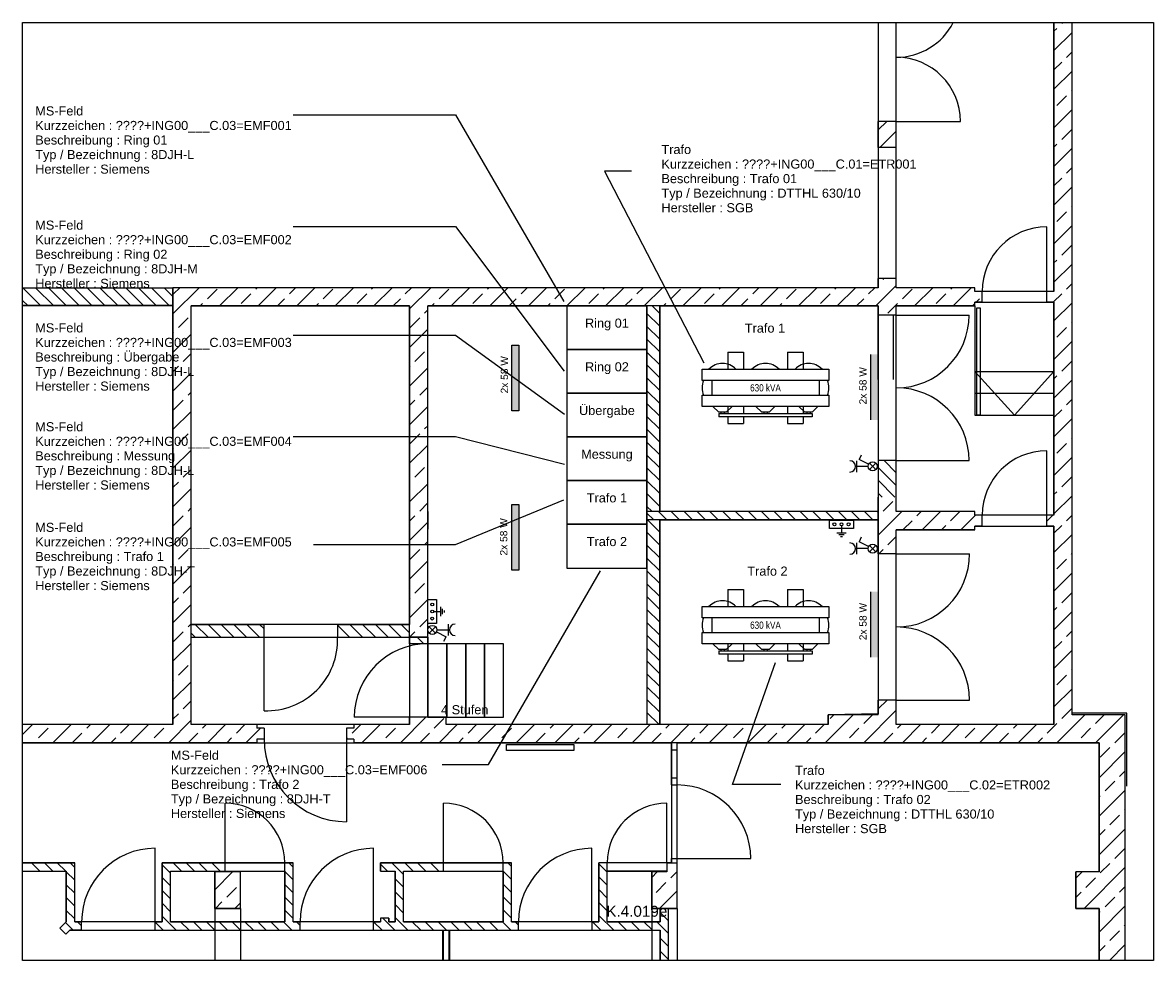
# Model space of a CAD drawing. Header units: metres. Extents: x 0 to 36.6, y 0 to 24.2.
import ezdxf
from ezdxf.enums import TextEntityAlignment as Align

# ---------------------------------------------------------------- set-up
doc = ezdxf.new("R2010")
doc.units = ezdxf.units.M
doc.layers.get('0').update_dxf_attribs({"lineweight": 0})
for name, color, linetype in [('003ARCH_A', 7, 'Continuous'), ('005ELE_E', 254, 'Continuous'), ('005SON_SON', 7, 'Continuous'), ('005TX_TXT', 7, 'Continuous')]:
    doc.layers.add(name, color=color, linetype=linetype)
doc.styles.get("Standard").update_dxf_attribs({"font": 'arial.ttf'})
pattern_1 = [(45, (-93.1, 84.31987), (-0.265165, 0.265165), []), (45, (-92.83484, 84.31987), (-0.265165, 0.265165), [0.1875, -0.09375])]
pattern_2 = [(135, (-93.1, 43.21987), (-0.08838835, -0.08838835), [])]

# ---------------------------------------------------------------- blocks, each defined once
blk = doc.blocks.new('Trafo KG400.040.010.130')
at = {"color": 7}
for s, p in [('Trafo', (0, 0)), ('Kurzzeichen : ', (0, -0.2)), ('Beschreibung : ', (0, -0.4)), ('Typ / Bezeichnung : ', (0, -0.6)), ('Hersteller : ', (0, -0.8))]:
    blk.add_text(s, height=0.125, dxfattribs=at).set_placement(p)
at = {"color": 7, "flags": 1}
for tag, p in [('NUMMER', (0, 0)), ('KURZTEXT', (0, 0)), ('MB.100.10.110', (0, -0.8)), ('MB.100.20.500', (0, -0.8)), ('KG400.040.009.010', (0, -0.8)), ('KG400.040.009.020', (0, -0.8)), ('KG400.040.009.120', (0, -0.8)), ('MB.100.20.110', (0, -0.8)), ('MB.100.20.100', (0, -0.8)), ('MB.100.90.100', (0, -0.8))]:
    blk.add_attdef(tag, p, '', height=0.125, dxfattribs=at)
at = {"color": 7}
for tag, p in [('MB.100.110.100', (1.106, -0.2)), ('MB.100.110.110', (1.213, -0.4)), ('MB.100.10.100', (1.592, -0.6)), ('MB.100.20.120', (0.893, -0.8))]:
    blk.add_attdef(tag, p, '', height=0.125, dxfattribs=at)
blk = doc.blocks.new('MS-Feld KG400.040.010.120')
at = {"color": 7}
for s, p in [('MS-Feld', (0, 0)), ('Kurzzeichen : ', (0, -0.2)), ('Beschreibung : ', (0, -0.4)), ('Typ / Bezeichnung : ', (0, -0.6)), ('Hersteller : ', (0, -0.8))]:
    blk.add_text(s, height=0.125, dxfattribs=at).set_placement(p)
at = {"color": 7, "flags": 1}
for tag, p in [('NUMMER', (0, 0)), ('KURZTEXT', (0, 0)), ('KG400.040.009.130', (0, -0.4)), ('KG400.040.009.204.1', (0, -0.4)), ('KG400.040.009.203.1', (0, -0.4)), ('KG400.040.009.201.1', (0, -0.4)), ('MB.100.10.110', (0, -0.8)), ('MB.100.20.500', (0, -0.8)), ('KG400.040.009.110', (0, -0.8)), ('KG400.040.009.200', (0, -0.8)), ('MB.100.20.110', (0, -0.8)), ('MB.100.20.100', (0, -0.8)), ('MB.100.90.100', (0, -0.8))]:
    blk.add_attdef(tag, p, '', height=0.125, dxfattribs=at)
at = {"color": 7}
for tag, p in [('MB.100.110.100', (1.106, -0.2)), ('MB.100.110.110', (1.213, -0.4)), ('MB.100.10.100', (1.592, -0.6)), ('MB.100.20.120', (0.893, -0.8))]:
    blk.add_attdef(tag, p, '', height=0.125, dxfattribs=at)
blk = doc.blocks.new('Architektur')
at = {"layer": '003ARCH_A'}
h = blk.add_hatch(dxfattribs=at)
h.set_pattern_fill('ANSI33', scale=1.5, style=0)
h.set_pattern_definition(pattern_1)
h.paths.add_polyline_path([(35.82, 11.326), (36.18, 11.326), (36.18, 14.701), (35.45, 14.701), (35.45, 24.207), (35.2, 24.207), (35.2, 20.516), (35.1, 20.516), (35.1, 20.366), (35.2, 20.366), (35.2, 17.441), (35.1, 17.441), (35.1, 17.291), (35.2, 17.291), (35.2, 14.566), (33.035, 14.566), (33.035, 14.901), (32.785, 14.901), (32.785, 14.701), (32.1, 14.701), (32.1, 14.566), (26.85, 14.566), (26.85, 14.666), (26.35, 14.666), (26.35, 14.566), (25.585, 14.566), (25.585, 14.516), (25.485, 14.516), (25.485, 14.366), (25.585, 14.366), (25.585, 14.316), (35.82, 14.316), (35.82, 12.541), (35.5, 12.541), (35.5, 12.041), (35.82, 12.041)])
h = blk.add_hatch(dxfattribs=at)
h.set_pattern_fill('ANSI33', scale=1.5, style=0)
h.set_pattern_definition(pattern_1)
h.paths.add_polyline_path([(33.035, 22.851), (32.785, 22.851), (32.785, 22.491), (33.035, 22.491)])
h = blk.add_hatch(dxfattribs=at)
h.set_pattern_fill('ANSI33', scale=1.5, style=0)
h.set_pattern_definition(pattern_1)
h.paths.add_polyline_path([(21.035, 14.566), (21.035, 14.316), (24.25, 14.316), (24.25, 14.366), (24.35, 14.366), (24.35, 14.516), (24.25, 14.516), (24.25, 14.566), (23.35, 14.566), (23.35, 20.316), (26.35, 20.316), (26.35, 15.766), (26.6, 15.766), (26.6, 20.316), (32.785, 20.316), (32.785, 20.191), (33.035, 20.191), (33.035, 20.316), (34.115, 20.316), (34.115, 20.366), (34.215, 20.366), (34.215, 20.516), (34.115, 20.516), (34.115, 20.566), (33.035, 20.566), (33.035, 20.691), (32.785, 20.691), (32.785, 20.566), (23.1, 20.566), (23.1, 14.566)])
h = blk.add_hatch(dxfattribs=at)
h.set_pattern_fill('ANSI31', angle=90, style=0)
h.set_pattern_definition(pattern_2)
h.paths.add_polyline_path([(29.785, 20.316), (29.61, 20.316), (29.61, 19.291), (29.785, 19.291)])
h.paths.add_polyline_path([(29.785, 19.291), (29.61, 19.291), (29.61, 18.091), (29.785, 18.091)])
h.paths.add_polyline_path([(29.785, 18.091), (29.61, 18.091), (29.61, 17.491), (29.785, 17.491)])
h.paths.add_polyline_path([(29.61, 17.376), (29.61, 17.076), (29.785, 17.076), (29.785, 17.376)])
h.paths.add_polyline_path([(29.61, 17.076), (29.61, 14.986), (29.785, 14.986), (29.785, 17.076)])
h.paths.add_polyline_path([(29.61, 14.986), (29.61, 14.566), (29.785, 14.566), (29.785, 14.986)])
h.paths.add_polyline_path([(28.263, 18.999), (29.963, 18.999), (29.963, 19.183), (28.263, 19.183)], flags=9)
h.paths.add_polyline_path([(28.83, 17.145), (31.264, 17.145), (31.264, 17.3), (28.83, 17.3)], flags=9)
h.paths.add_polyline_path([(29.522, 17.061), (29.863, 17.061), (29.863, 16.878), (29.522, 16.878)], flags=9)
h.paths.add_polyline_path([(27.9, 14.675), (30.334, 14.675), (30.334, 14.83), (27.9, 14.83)], flags=9)
h = blk.add_hatch(dxfattribs=at)
h.set_pattern_fill('ANSI31', angle=90, style=0)
h.set_pattern_definition(pattern_2)
h.paths.add_polyline_path([(32.995, 18.191), (32.785, 18.191), (32.785, 17.691), (32.995, 17.691)])
h.paths.add_polyline_path([(32.995, 17.691), (33.035, 17.691), (33.035, 18.191), (32.995, 18.191)])
h = blk.add_hatch(dxfattribs=at)
h.set_pattern_fill('ANSI31', angle=90, style=0)
h.set_pattern_definition([(135, (-93.145, 43.21987), (-0.08838835, -0.08838835), [])])
h.paths.add_polyline_path([(24.35, 15.766), (24.35, 15.941), (23.85, 15.941), (23.85, 15.766)])
h.paths.add_polyline_path([(23.85, 15.766), (23.85, 15.941), (23.35, 15.941), (23.35, 15.766)])
h.paths.add_polyline_path([(26.35, 15.766), (26.35, 15.941), (25.36, 15.941), (25.36, 15.766)])
h = blk.add_hatch(dxfattribs=at)
h.set_pattern_fill('ANSI31', angle=90, style=0)
h.set_pattern_definition(pattern_2)
h.paths.add_polyline_path([(26.6, 15.676), (26.6, 15.766), (26.35, 15.766), (26.35, 15.676)])
at = {"layer": '003ARCH_A', "color": 7}
for p, q in [((35.2, 20.516), (35.2, 24.207)), ((35.45, 14.701), (35.45, 24.207)), ((33.035, 22.851), (32.785, 22.851)), ((32.785, 22.491), (32.785, 22.851)), ((33.035, 22.491), (33.035, 22.851)), ((33.035, 22.851), (33.915, 22.851)), ((33.035, 22.491), (32.785, 22.491)), ((35.1, 20.516), (35.1, 21.401)), ((32.785, 20.566), (32.785, 20.691)), ((33.035, 20.691), (32.785, 20.691)), ((33.035, 20.566), (33.035, 20.691)), ((23.1, 20.561), (21.035, 20.561)), ((32.785, 20.566), (23.1, 20.566)), ((23.1, 14.566), (23.1, 20.566)), ((23.1, 20.561), (23.1, 20.321)), ((34.115, 20.566), (33.035, 20.566)), ((34.115, 20.516), (34.115, 20.566)), ((34.215, 20.516), (34.115, 20.516)), ((34.215, 20.366), (34.215, 20.516)), ((35.1, 20.366), (35.1, 20.516)), ((35.2, 20.516), (35.1, 20.516)), ((34.115, 20.316), (34.115, 20.366)), ((34.215, 20.366), (34.115, 20.366)), ((35.2, 20.366), (35.1, 20.366)), ((35.2, 17.441), (35.2, 20.366)), ((23.1, 20.321), (21.035, 20.321)), ((23.35, 14.566), (23.35, 20.316)), ((26.35, 20.316), (23.35, 20.316)), ((26.35, 15.766), (26.35, 20.316)), ((32.785, 20.316), (26.6, 20.316)), ((26.6, 15.766), (26.6, 20.316)), ((29.61, 20.316), (29.61, 17.491)), ((29.785, 20.316), (29.785, 17.491)), ((32.785, 20.191), (32.785, 20.316)), ((32.785, 19.306), (32.785, 20.191)), ((33.035, 20.191), (32.785, 20.191)), ((32.995, 19.306), (32.995, 20.191)), ((34.115, 20.316), (33.035, 20.316)), ((33.035, 20.191), (33.035, 20.316)), ((33.035, 20.191), (34.035, 20.191)), ((34.115, 20.316), (34.115, 18.816)), ((34.115, 20.316), (34.115, 18.816)), ((34.115, 19.416), (35.2, 19.416)), ((34.115, 19.416), (34.657, 18.816)), ((34.657, 18.816), (35.2, 19.416)), ((34.115, 19.116), (35.2, 19.116)), ((34.115, 19.116), (35.2, 19.116)), ((34.115, 18.816), (35.2, 18.816)), ((34.115, 18.816), (35.2, 18.816)), ((33.035, 18.191), (32.785, 18.191)), ((33.035, 18.191), (34.035, 18.191)), ((35.1, 17.441), (35.1, 18.326)), ((32.785, 16.911), (32.785, 17.691)), ((33.035, 17.491), (33.035, 17.691)), ((26.6, 17.491), (26.6, 17.251)), ((32.785, 17.491), (29.61, 17.491)), ((29.61, 17.491), (29.61, 17.376)), ((29.705, 17.376), (29.61, 17.471)), ((29.882, 17.376), (29.767, 17.491)), ((30.059, 17.376), (29.944, 17.491)), ((30.236, 17.376), (30.121, 17.491)), ((30.413, 17.376), (30.298, 17.491)), ((30.589, 17.376), (30.474, 17.491)), ((30.766, 17.376), (30.651, 17.491)), ((30.943, 17.376), (30.828, 17.491)), ((31.12, 17.376), (31.005, 17.491)), ((31.296, 17.376), (31.181, 17.491)), ((31.473, 17.376), (31.358, 17.491)), ((31.65, 17.376), (31.535, 17.491)), ((31.827, 17.376), (31.712, 17.491)), ((32.004, 17.376), (31.889, 17.491)), ((32.18, 17.376), (32.065, 17.491)), ((32.357, 17.376), (32.242, 17.491)), ((32.534, 17.376), (32.419, 17.491)), ((32.711, 17.376), (32.596, 17.491)), ((32.785, 17.478), (32.772, 17.491)), ((32.785, 17.491), (32.785, 17.376)), ((34.115, 17.491), (33.035, 17.491)), ((34.115, 17.441), (34.115, 17.491)), ((34.215, 17.441), (34.115, 17.441)), ((34.215, 17.291), (34.215, 17.441)), ((35.1, 17.291), (35.1, 17.441)), ((35.2, 17.441), (35.1, 17.441)), ((32.785, 17.376), (29.61, 17.376)), ((29.61, 17.376), (29.61, 14.566)), ((29.785, 17.376), (29.785, 14.566)), ((33.035, 16.911), (33.035, 17.241)), ((34.115, 17.241), (33.035, 17.241)), ((34.115, 17.241), (34.115, 17.291)), ((34.215, 17.291), (34.115, 17.291)), ((35.2, 17.291), (35.1, 17.291)), ((35.2, 14.566), (35.2, 17.291)), ((33.035, 16.911), (32.785, 16.911)), ((33.035, 16.911), (34.04, 16.911)), ((23.35, 15.941), (24.35, 15.941)), ((24.35, 15.766), (24.35, 15.941)), ((25.36, 15.941), (26.35, 15.941)), ((25.36, 15.941), (25.36, 15.766)), ((23.35, 15.766), (24.35, 15.766)), ((24.35, 14.756), (24.35, 15.766)), ((25.36, 15.766), (26.35, 15.766)), ((26.6, 15.766), (26.35, 15.766)), ((32.785, 14.701), (32.785, 14.901)), ((33.035, 14.901), (32.785, 14.901)), ((33.035, 14.566), (33.035, 14.901)), ((33.035, 14.901), (34.04, 14.901)), ((26.6, 14.666), (25.59, 14.666)), ((26.35, 14.566), (26.35, 14.666)), ((26.85, 14.666), (26.35, 14.666)), ((26.85, 14.566), (26.85, 14.666)), ((32.785, 14.701), (32.1, 14.701)), ((32.1, 14.566), (32.1, 14.701)), ((36.2, 14.721), (35.45, 14.721)), ((36.18, 14.701), (35.45, 14.701)), ((36.18, 11.326), (36.18, 14.701)), ((36.2, 13.721), (36.2, 14.721)), ((23.1, 14.566), (21.035, 14.566)), ((24.25, 14.566), (23.35, 14.566)), ((24.25, 14.566), (24.25, 14.516)), ((24.35, 14.516), (24.25, 14.516)), ((24.35, 14.516), (24.35, 14.366)), ((25.485, 14.516), (25.485, 14.366)), ((25.585, 14.516), (25.485, 14.516)), ((26.35, 14.566), (25.585, 14.566)), ((25.585, 14.566), (25.585, 14.516)), ((32.1, 14.566), (26.85, 14.566)), ((35.2, 14.566), (33.035, 14.566)), ((24.25, 14.316), (21.035, 14.316)), ((24.35, 14.366), (24.25, 14.366)), ((24.25, 14.366), (24.25, 14.316)), ((25.585, 14.366), (25.485, 14.366)), ((25.485, 14.366), (25.485, 13.231)), ((25.585, 14.366), (25.585, 14.316)), ((35.82, 14.316), (25.585, 14.316)), ((29.945, 13.736), (29.945, 14.316)), ((30.025, 13.736), (30.025, 14.316)), ((35.82, 12.541), (35.82, 14.316)), ((30.025, 14.216), (29.945, 14.216)), ((29.945, 13.836), (30.025, 13.836)), ((29.945, 13.736), (30.025, 13.736)), ((23.815, 12.666), (23.815, 13.486)), ((26.815, 12.666), (26.815, 13.486)), ((29.885, 12.666), (29.885, 13.486)), ((22.855, 11.856), (22.855, 12.866)), ((25.855, 11.856), (25.855, 12.866)), ((28.855, 11.856), (28.855, 12.866)), ((21.035, 12.666), (21.75, 12.666)), ((21.272, 12.551), (21.157, 12.666)), ((21.449, 12.551), (21.334, 12.666)), ((21.626, 12.551), (21.511, 12.666)), ((21.75, 12.603), (21.688, 12.666)), ((21.75, 11.856), (21.75, 12.666)), ((22.95, 11.856), (22.95, 12.666)), ((22.95, 12.666), (23.815, 12.666)), ((23.065, 12.526), (22.95, 12.641)), ((23.217, 12.551), (23.102, 12.666)), ((23.394, 12.551), (23.279, 12.666)), ((23.57, 12.551), (23.455, 12.666)), ((23.747, 12.551), (23.632, 12.666)), ((23.815, 12.66), (23.809, 12.666)), ((23.815, 12.551), (23.815, 12.666)), ((23.815, 12.666), (24.635, 12.666)), ((24.635, 11.856), (24.635, 12.666)), ((24.635, 12.666), (24.75, 12.666)), ((24.75, 12.609), (24.693, 12.666)), ((24.75, 11.856), (24.75, 12.666)), ((25.95, 12.551), (25.95, 12.666)), ((25.95, 12.666), (26.815, 12.666)), ((26.045, 12.551), (25.95, 12.646)), ((26.265, 12.508), (26.107, 12.666)), ((26.399, 12.551), (26.284, 12.666)), ((26.575, 12.551), (26.46, 12.666)), ((26.752, 12.551), (26.637, 12.666)), ((26.815, 12.665), (26.814, 12.666)), ((26.815, 12.551), (26.815, 12.666)), ((26.815, 12.666), (27.635, 12.666)), ((27.635, 11.856), (27.635, 12.666)), ((27.635, 12.666), (27.75, 12.666)), ((27.75, 12.614), (27.698, 12.666)), ((27.75, 11.856), (27.75, 12.666)), ((28.95, 11.856), (28.95, 12.666)), ((29.065, 12.666), (28.95, 12.666)), ((29.065, 12.536), (28.95, 12.651)), ((29.065, 11.856), (29.065, 12.666)), ((29.885, 12.666), (29.065, 12.666)), ((29.885, 12.666), (30.025, 12.666)), ((29.885, 12.666), (29.885, 12.541)), ((29.945, 12.666), (29.945, 12.726)), ((29.945, 12.726), (30.025, 12.726)), ((29.945, 12.666), (30.025, 12.666)), ((30.025, 12.666), (30.025, 12.726)), ((30.025, 12.726), (31.035, 12.726)), ((30.025, 12.041), (30.025, 12.666)), ((21.035, 12.551), (21.635, 12.551)), ((21.635, 11.856), (21.635, 12.551)), ((21.75, 12.427), (21.635, 12.542)), ((23.065, 12.349), (22.95, 12.464)), ((23.065, 11.856), (23.065, 12.551)), ((23.065, 12.551), (23.815, 12.551)), ((23.675, 12.041), (23.675, 12.541)), ((24.025, 12.541), (23.675, 12.541)), ((23.815, 12.551), (24.635, 12.551)), ((24.025, 12.041), (24.025, 12.541)), ((24.75, 12.432), (24.635, 12.547)), ((25.95, 12.551), (26.15, 12.551)), ((26.15, 11.856), (26.15, 12.551)), ((26.265, 12.331), (26.15, 12.446)), ((26.265, 11.856), (26.265, 12.551)), ((26.265, 12.551), (26.815, 12.551)), ((26.815, 12.551), (27.635, 12.551)), ((27.75, 12.437), (27.635, 12.552)), ((29.065, 12.359), (28.95, 12.474)), ((29.885, 12.551), (29.065, 12.551)), ((29.675, 12.041), (29.675, 12.541)), ((29.885, 12.541), (29.675, 12.541)), ((35.5, 12.041), (35.5, 12.541)), ((35.82, 12.541), (35.5, 12.541)), ((21.75, 12.25), (21.635, 12.365)), ((23.065, 12.172), (22.95, 12.287)), ((24.75, 12.255), (24.635, 12.37)), ((27.75, 12.26), (27.635, 12.375)), ((29.065, 12.183), (28.95, 12.298)), ((21.75, 12.073), (21.635, 12.188)), ((24.75, 12.078), (24.635, 12.193)), ((26.265, 12.154), (26.15, 12.269)), ((27.75, 12.083), (27.635, 12.198)), ((29.065, 12.006), (28.95, 12.121)), ((21.75, 11.896), (21.635, 12.011)), ((23.065, 11.995), (22.95, 12.11)), ((24.025, 12.041), (23.675, 12.041)), ((23.675, 12.041), (23.675, 11.326)), ((24.025, 12.041), (24.025, 11.326)), ((24.75, 11.901), (24.635, 12.016)), ((26.265, 11.977), (26.15, 12.092)), ((27.75, 11.907), (27.635, 12.022)), ((30.025, 12.041), (29.675, 12.041)), ((29.675, 12.041), (29.675, 11.326)), ((29.792, 11.856), (29.792, 12.041)), ((29.792, 12.041), (29.907, 12.041)), ((29.907, 11.871), (29.792, 11.986)), ((29.907, 11.326), (29.907, 12.041)), ((30.025, 12.041), (30.025, 11.326)), ((35.82, 12.041), (35.5, 12.041)), ((35.82, 11.326), (35.82, 12.041)), ((21.547, 11.767), (21.635, 11.856)), ((21.729, 11.741), (21.624, 11.845)), ((21.75, 11.856), (21.845, 11.856)), ((21.845, 11.801), (21.79, 11.856)), ((21.845, 11.741), (21.845, 11.856)), ((22.855, 11.741), (22.855, 11.856)), ((22.855, 11.856), (22.95, 11.856)), ((22.966, 11.741), (22.855, 11.852)), ((23.143, 11.741), (22.95, 11.934)), ((23.065, 11.856), (24.635, 11.856)), ((23.32, 11.741), (23.205, 11.856)), ((23.496, 11.741), (23.381, 11.856)), ((23.673, 11.741), (23.558, 11.856)), ((23.85, 11.741), (23.735, 11.856)), ((24.027, 11.741), (23.912, 11.856)), ((24.204, 11.741), (24.089, 11.856)), ((24.38, 11.741), (24.265, 11.856)), ((24.557, 11.741), (24.442, 11.856)), ((24.734, 11.741), (24.619, 11.856)), ((24.75, 11.856), (24.845, 11.856)), ((24.845, 11.806), (24.796, 11.856)), ((24.845, 11.741), (24.845, 11.856)), ((25.855, 11.741), (25.855, 11.856)), ((25.855, 11.856), (25.95, 11.856)), ((25.971, 11.741), (25.856, 11.856)), ((25.95, 11.906), (25.95, 11.856)), ((26.065, 11.906), (25.95, 11.906)), ((26.148, 11.741), (25.983, 11.906)), ((26.065, 11.906), (26.065, 11.856)), ((26.065, 11.856), (26.15, 11.856)), ((26.325, 11.741), (26.15, 11.916)), ((26.265, 11.856), (27.635, 11.856)), ((26.502, 11.741), (26.387, 11.856)), ((26.678, 11.741), (26.563, 11.856)), ((26.855, 11.741), (26.74, 11.856)), ((27.032, 11.741), (26.917, 11.856)), ((27.209, 11.741), (27.094, 11.856)), ((27.385, 11.741), (27.27, 11.856)), ((27.562, 11.741), (27.447, 11.856)), ((27.739, 11.741), (27.624, 11.856)), ((27.75, 11.856), (27.845, 11.856)), ((27.845, 11.812), (27.801, 11.856)), ((27.845, 11.741), (27.845, 11.856)), ((28.855, 11.856), (28.855, 11.741)), ((28.855, 11.856), (28.95, 11.856)), ((28.976, 11.741), (28.861, 11.856)), ((29.153, 11.741), (28.95, 11.944)), ((29.065, 11.856), (29.792, 11.856)), ((29.33, 11.741), (29.215, 11.856)), ((29.507, 11.741), (29.392, 11.856)), ((29.684, 11.741), (29.569, 11.856)), ((29.907, 11.694), (29.745, 11.856)), ((21.628, 11.686), (21.547, 11.767)), ((21.628, 11.686), (21.683, 11.741)), ((21.845, 11.741), (21.683, 11.741)), ((22.855, 11.741), (23.792, 11.741)), ((23.792, 11.741), (24.845, 11.741)), ((25.855, 11.741), (27.845, 11.741)), ((26.8, 11.741), (26.8, 11.326)), ((26.812, 11.741), (26.812, 11.326)), ((26.887, 11.741), (26.887, 11.326)), ((26.9, 11.741), (26.9, 11.326)), ((28.855, 11.741), (29.792, 11.741)), ((29.792, 11.326), (29.792, 11.741)), ((29.907, 11.517), (29.792, 11.632)), ((29.907, 11.34), (29.792, 11.455))]:
    blk.add_line(p, q, dxfattribs=at)
at = {"layer": '003ARCH_A', "color": 7, "linetype": 'Continuous'}
for p, q in [((21.28, 20.321), (21.04, 20.561)), ((21.457, 20.321), (21.217, 20.561)), ((21.634, 20.321), (21.394, 20.561)), ((21.811, 20.321), (21.571, 20.561)), ((21.987, 20.321), (21.747, 20.561)), ((22.164, 20.321), (21.924, 20.561)), ((22.341, 20.321), (22.101, 20.561)), ((22.518, 20.321), (22.278, 20.561)), ((22.695, 20.321), (22.455, 20.561)), ((22.871, 20.321), (22.631, 20.561)), ((23.048, 20.321), (22.808, 20.561)), ((23.1, 20.446), (22.985, 20.561)), ((21.104, 20.321), (21.035, 20.39)), ((32.853, 17.498), (32.986, 17.631)), ((32.785, 17.165), (33.111, 17.491)), ((32.785, 17.43), (32.787, 17.432)), ((33.317, 17.432), (33.376, 17.491)), ((33.391, 17.241), (33.641, 17.491)), ((33.781, 17.366), (33.907, 17.491)), ((33.922, 17.241), (34.122, 17.441)), ((33.126, 17.241), (33.251, 17.366)), ((33.657, 17.241), (33.715, 17.299)), ((32.92, 17.034), (33.035, 17.15)), ((32.796, 16.911), (32.853, 16.968)), ((23.675, 12.297), (23.919, 12.541)), ((29.675, 12.464), (29.752, 12.541)), ((29.937, 12.46), (30.025, 12.549)), ((23.838, 12.195), (23.97, 12.328)), ((29.738, 12.261), (29.87, 12.394)), ((29.782, 12.041), (30.025, 12.283)), ((23.684, 12.041), (23.771, 12.129)), ((23.949, 12.041), (24.025, 12.117))]:
    blk.add_line(p, q, dxfattribs=at)
at = {"layer": '003ARCH_A', "color": 7}
for points in [[(32.785, 24.207), (32.785, 20.566), (23.1, 20.566), (23.1, 20.561), (21.035, 20.561)], [(35.2, 24.207), (35.2, 20.516), (34.115, 20.516), (34.115, 20.566), (33.035, 20.566), (33.035, 24.207)], [(36.18, 11.326), (36.18, 14.701), (35.45, 14.701), (35.45, 24.207)], [(36.18, 11.326), (36.18, 14.701), (35.45, 14.701), (35.45, 24.207)], [(21.035, 20.321), (23.1, 20.321), (23.1, 14.566), (21.035, 14.566)], [(21.035, 14.316), (29.945, 14.316), (29.945, 12.666), (28.95, 12.666), (28.95, 11.856), (27.75, 11.856), (27.75, 12.666), (25.95, 12.666), (25.95, 12.551), (26.15, 12.551), (26.15, 11.856), (26.065, 11.856), (26.065, 11.906), (25.95, 11.906), (25.95, 11.856), (25.855, 11.856), (24.75, 11.856), (24.75, 12.666), (22.95, 12.666), (22.95, 11.856), (21.75, 11.856), (21.75, 12.666), (21.035, 12.666)], [(29.907, 11.326), (29.907, 12.041), (30.025, 12.041), (30.025, 14.316), (35.82, 14.316), (35.82, 12.541), (35.5, 12.541), (35.5, 12.041), (35.82, 12.041), (35.82, 11.326)], [(21.035, 12.551), (21.635, 12.551), (21.635, 11.856), (21.547, 11.767), (21.628, 11.686), (21.683, 11.741), (22.855, 11.741), (26.8, 11.741), (26.8, 11.326)], [(26.9, 11.326), (26.9, 11.741), (29.792, 11.741), (29.792, 11.326)]]:
    blk.add_lwpolyline(points, dxfattribs=at)
for points in [[(21.035, 24.207), (36.566, 24.207), (36.566, 11.326), (21.035, 11.326)], [(33.035, 20.316), (34.115, 20.316), (34.115, 20.366), (35.2, 20.366), (35.2, 17.441), (34.115, 17.441), (34.115, 17.491), (33.035, 17.491)], [(23.35, 20.316), (26.35, 20.316), (26.35, 15.941), (23.35, 15.941)], [(26.6, 14.666), (26.6, 15.766), (26.6, 20.316), (29.61, 20.316), (29.61, 14.566), (26.85, 14.566), (26.85, 14.666)], [(29.785, 20.316), (32.785, 20.316), (32.785, 17.491), (29.785, 17.491)], [(34.14, 20.29), (34.188, 20.29), (34.188, 18.816), (34.14, 18.816)], [(29.785, 17.376), (32.785, 17.376), (32.785, 14.713), (32.1, 14.701), (32.1, 14.566), (29.785, 14.566)], [(35.2, 14.566), (33.035, 14.566), (33.035, 17.241), (34.115, 17.241), (34.115, 17.291), (35.2, 17.291)], [(23.35, 15.766), (26.35, 15.766), (26.35, 14.566), (23.35, 14.566)], [(26.35, 15.766), (26.6, 15.766), (26.6, 15.676), (26.35, 15.676)], [(27.682, 14.293), (28.607, 14.293), (28.607, 14.208), (27.682, 14.208)], [(23.065, 12.551), (23.675, 12.551), (23.675, 12.041), (24.025, 12.041), (24.025, 12.551), (24.635, 12.551), (24.635, 11.856), (23.065, 11.856)], [(26.265, 12.551), (27.635, 12.551), (27.635, 11.856), (26.265, 11.856)], [(29.065, 12.551), (29.675, 12.551), (29.675, 12.041), (29.792, 12.041), (29.792, 11.856), (29.065, 11.856)]]:
    blk.add_lwpolyline(points, close=True, dxfattribs=at)
at = {"layer": '003ARCH_A', "color": 7, "ltscale": 20}
for points in [[(26.6, 15.676), (26.6, 14.666), (26.86, 14.666), (26.86, 15.676)], [(26.86, 15.676), (26.86, 14.666), (27.12, 14.666), (27.12, 15.676)], [(27.12, 15.676), (27.12, 14.666), (27.38, 14.666), (27.38, 15.676)], [(27.38, 15.676), (27.38, 14.666), (27.64, 14.666), (27.64, 15.676)]]:
    blk.add_lwpolyline(points, close=True, dxfattribs=at)
at = {"layer": '003ARCH_A', "color": 7}
for centre, radius, start, end in [((33.035, 24.611), 0.88, 270, 332.6989), ((33.035, 22.851), 0.88, 0, 90), ((35.1, 20.516), 0.885, 90, 180), ((33.035, 20.191), 1, 270, 0), ((33.035, 18.191), 1, 0, 90), ((35.1, 17.441), 0.885, 90, 180), ((33.035, 16.911), 1.005, 270, 0), ((33.035, 14.901), 1.005, 0, 90), ((24.388, 15.728), 0.973, 267.779, 2.221), ((26.6, 14.666), 1.01, 90, 180), ((25.485, 14.366), 1.135, 180, 270), ((30.025, 12.726), 1.01, 0, 90), ((23.815, 12.666), 0.82, 0, 90), ((26.815, 12.666), 0.82, 0, 90), ((29.885, 12.666), 0.82, 90, 180), ((22.855, 11.856), 1.01, 90, 180), ((25.855, 11.856), 1.01, 90, 180), ((28.855, 11.856), 1.01, 90, 180)]:
    blk.add_arc(centre, radius, start, end, dxfattribs=at)
blk.add_text('K.4.019e', height=0.15, rotation=360, dxfattribs=at).set_placement((29.051, 11.926))
at = {"layer": '003ARCH_A', "color": 7, "ltscale": 20, "insert": (26.782, 14.832), "char_height": 0.125, "width": 0.79395, "attachment_point": 1}
blk.add_mtext('4 Stufen', dxfattribs=at)

msp = doc.modelspace()

# ---------------------------------------------------------------- hatches: boundary and pattern name
at = {"layer": '005SON_SON', "ltscale": 8}
h = msp.add_hatch(color=4, dxfattribs=at)
h.dxf.hatch_style = 1
h.paths.add_polyline_path([(27.852, 19.776), (27.752, 19.776), (27.752, 18.876), (27.852, 18.876)])
h = msp.add_hatch(color=4, dxfattribs=at)
h.dxf.hatch_style = 1
h.paths.add_polyline_path([(27.852, 19.776), (27.752, 19.776), (27.752, 18.876), (27.852, 18.876)])
h = msp.add_hatch(color=4, dxfattribs=at)
h.dxf.hatch_style = 1
h.paths.add_polyline_path([(32.785, 19.65), (32.685, 19.65), (32.685, 18.75), (32.785, 18.75)])
h = msp.add_hatch(color=4, dxfattribs=at)
h.dxf.hatch_style = 1
h.paths.add_polyline_path([(32.785, 19.65), (32.685, 19.65), (32.685, 18.75), (32.785, 18.75)])
h = msp.add_hatch(color=4, dxfattribs=at)
h.dxf.hatch_style = 1
h.paths.add_polyline_path([(27.852, 17.588), (27.752, 17.588), (27.752, 16.688), (27.852, 16.688)])
h = msp.add_hatch(color=4, dxfattribs=at)
h.dxf.hatch_style = 1
h.paths.add_polyline_path([(27.852, 17.588), (27.752, 17.588), (27.752, 16.688), (27.852, 16.688)])
h = msp.add_hatch(color=4, dxfattribs=at)
h.dxf.hatch_style = 1
h.paths.add_polyline_path([(32.785, 16.39), (32.685, 16.39), (32.685, 15.49), (32.785, 15.49)])
h = msp.add_hatch(color=4, dxfattribs=at)
h.dxf.hatch_style = 1
h.paths.add_polyline_path([(32.785, 16.39), (32.685, 16.39), (32.685, 15.49), (32.785, 15.49)])

# ---------------------------------------------------------------- linework, layer by layer
at = {"layer": '005ELE_E', "color": 254}
for p, q in [((30.72, 19.681), (30.936, 19.681)), ((30.72, 19.681), (30.72, 19.447)), ((30.72, 19.681), (30.936, 19.681)), ((30.72, 19.681), (30.72, 19.447)), ((30.936, 19.681), (30.936, 19.447)), ((30.936, 19.681), (30.936, 19.447)), ((31.54, 19.681), (31.54, 19.447)), ((31.54, 19.681), (31.756, 19.681)), ((31.54, 19.681), (31.54, 19.447)), ((31.54, 19.681), (31.756, 19.681)), ((31.756, 19.681), (31.756, 19.447)), ((31.756, 19.681), (31.756, 19.447)), ((30.697, 18.857), (30.78, 18.934)), ((30.697, 18.857), (30.78, 18.934)), ((30.72, 18.934), (30.72, 18.837)), ((30.72, 18.934), (30.72, 18.837)), ((30.936, 18.934), (30.936, 18.837)), ((30.936, 18.934), (30.936, 18.837)), ((31.54, 18.934), (31.54, 18.837)), ((31.54, 18.934), (31.54, 18.837)), ((31.756, 18.934), (31.756, 18.837)), ((31.756, 18.934), (31.756, 18.837)), ((30.72, 18.792), (30.72, 18.701)), ((30.72, 18.792), (30.72, 18.701)), ((30.72, 18.701), (30.936, 18.701)), ((30.72, 18.701), (30.936, 18.701)), ((30.936, 18.792), (30.936, 18.701)), ((30.936, 18.792), (30.936, 18.701)), ((31.54, 18.792), (31.54, 18.701)), ((31.54, 18.792), (31.54, 18.701)), ((31.54, 18.701), (31.756, 18.701)), ((31.54, 18.701), (31.756, 18.701)), ((31.756, 18.792), (31.756, 18.701)), ((31.756, 18.792), (31.756, 18.701)), ((32.492, 18.034), (32.492, 18.19)), ((32.492, 18.034), (32.492, 18.19)), ((32.554, 18.268), (32.523, 18.205)), ((32.554, 18.268), (32.523, 18.205)), ((32.655, 18.14), (32.523, 18.205)), ((32.655, 18.14), (32.523, 18.205)), ((32.648, 18.112), (32.492, 18.112)), ((32.648, 18.112), (32.492, 18.112)), ((32.554, 17.138), (32.523, 17.076)), ((32.554, 17.138), (32.523, 17.076)), ((32.492, 16.904), (32.492, 17.06)), ((32.492, 16.904), (32.492, 17.06)), ((32.648, 16.982), (32.492, 16.982)), ((32.648, 16.982), (32.492, 16.982)), ((32.655, 17.01), (32.523, 17.076)), ((32.655, 17.01), (32.523, 17.076)), ((30.72, 16.421), (30.936, 16.421)), ((30.72, 16.421), (30.72, 16.187)), ((30.72, 16.421), (30.936, 16.421)), ((30.72, 16.421), (30.72, 16.187)), ((30.936, 16.421), (30.936, 16.187)), ((30.936, 16.421), (30.936, 16.187)), ((31.54, 16.421), (31.54, 16.187)), ((31.54, 16.421), (31.756, 16.421)), ((31.54, 16.421), (31.54, 16.187)), ((31.54, 16.421), (31.756, 16.421)), ((31.756, 16.421), (31.756, 16.187)), ((31.756, 16.421), (31.756, 16.187)), ((26.725, 15.866), (26.881, 15.866)), ((26.725, 15.866), (26.881, 15.866)), ((26.881, 15.944), (26.881, 15.788)), ((26.881, 15.944), (26.881, 15.788)), ((26.718, 15.838), (26.85, 15.772)), ((26.718, 15.838), (26.85, 15.772)), ((26.819, 15.71), (26.85, 15.772)), ((26.819, 15.71), (26.85, 15.772)), ((30.697, 15.597), (30.78, 15.674)), ((30.697, 15.597), (30.78, 15.674)), ((30.72, 15.674), (30.72, 15.577)), ((30.72, 15.674), (30.72, 15.577)), ((30.72, 15.532), (30.72, 15.441)), ((30.72, 15.532), (30.72, 15.441)), ((30.936, 15.674), (30.936, 15.577)), ((30.936, 15.674), (30.936, 15.577)), ((30.936, 15.532), (30.936, 15.441)), ((30.936, 15.532), (30.936, 15.441)), ((31.54, 15.674), (31.54, 15.577)), ((31.54, 15.674), (31.54, 15.577)), ((31.54, 15.532), (31.54, 15.441)), ((31.54, 15.532), (31.54, 15.441)), ((31.756, 15.674), (31.756, 15.577)), ((31.756, 15.674), (31.756, 15.577)), ((31.756, 15.532), (31.756, 15.441)), ((31.756, 15.532), (31.756, 15.441)), ((30.72, 15.441), (30.936, 15.441)), ((30.72, 15.441), (30.936, 15.441)), ((31.54, 15.441), (31.756, 15.441)), ((31.54, 15.441), (31.756, 15.441))]:
    msp.add_line(p, q, dxfattribs=at)
at = {"layer": '005ELE_E', "color": 210}
for p, q in [((30.368, 19.291), (30.368, 19.447)), ((30.368, 19.447), (32.108, 19.447)), ((30.368, 19.291), (30.368, 19.447)), ((30.368, 19.447), (32.108, 19.447)), ((32.108, 19.447), (32.108, 19.291)), ((32.108, 19.447), (32.108, 19.291)), ((32.108, 19.291), (30.368, 19.291)), ((32.108, 19.291), (30.368, 19.291)), ((30.503, 19.291), (30.503, 19.09)), ((30.503, 19.291), (30.503, 19.09)), ((31.973, 19.291), (31.973, 19.09)), ((31.973, 19.291), (31.973, 19.09)), ((30.368, 18.934), (30.368, 19.09)), ((30.368, 19.09), (32.108, 19.09)), ((30.368, 18.934), (30.368, 19.09)), ((30.368, 19.09), (32.108, 19.09)), ((32.108, 19.09), (32.108, 18.934)), ((32.108, 19.09), (32.108, 18.934)), ((32.108, 18.934), (30.368, 18.934)), ((32.108, 18.934), (30.368, 18.934)), ((30.514, 18.934), (30.597, 18.857)), ((30.514, 18.934), (30.597, 18.857)), ((30.697, 18.857), (30.597, 18.857)), ((30.697, 18.857), (30.597, 18.857)), ((30.597, 18.837), (30.597, 18.792)), ((30.597, 18.837), (31.879, 18.837)), ((30.597, 18.837), (30.597, 18.792)), ((30.597, 18.837), (31.879, 18.837)), ((30.625, 18.857), (30.625, 18.837)), ((30.625, 18.857), (30.625, 18.837)), ((30.669, 18.857), (30.669, 18.837)), ((30.669, 18.857), (30.669, 18.837)), ((31.105, 18.934), (31.188, 18.857)), ((31.105, 18.934), (31.188, 18.857)), ((31.288, 18.857), (31.188, 18.857)), ((31.288, 18.857), (31.188, 18.857)), ((31.216, 18.857), (31.216, 18.837)), ((31.216, 18.857), (31.216, 18.837)), ((31.26, 18.857), (31.26, 18.837)), ((31.26, 18.857), (31.26, 18.837)), ((31.288, 18.857), (31.364, 18.934)), ((31.288, 18.857), (31.364, 18.934)), ((31.696, 18.934), (31.779, 18.857)), ((31.696, 18.934), (31.779, 18.857)), ((31.879, 18.857), (31.779, 18.857)), ((31.879, 18.857), (31.779, 18.857)), ((31.807, 18.857), (31.807, 18.837)), ((31.807, 18.857), (31.807, 18.837)), ((31.851, 18.857), (31.851, 18.837)), ((31.851, 18.857), (31.851, 18.837)), ((31.879, 18.857), (31.955, 18.934)), ((31.879, 18.857), (31.955, 18.934)), ((31.879, 18.837), (31.879, 18.792)), ((31.879, 18.837), (31.879, 18.792)), ((31.879, 18.792), (30.597, 18.792)), ((31.879, 18.792), (30.597, 18.792)), ((30.368, 16.031), (30.368, 16.187)), ((30.368, 16.187), (32.108, 16.187)), ((30.368, 16.031), (30.368, 16.187)), ((30.368, 16.187), (32.108, 16.187)), ((32.108, 16.187), (32.108, 16.031)), ((32.108, 16.187), (32.108, 16.031)), ((32.108, 16.031), (30.368, 16.031)), ((32.108, 16.031), (30.368, 16.031)), ((30.503, 16.031), (30.503, 15.83)), ((30.503, 16.031), (30.503, 15.83)), ((31.973, 16.031), (31.973, 15.83)), ((31.973, 16.031), (31.973, 15.83)), ((30.368, 15.674), (30.368, 15.83)), ((30.368, 15.83), (32.108, 15.83)), ((30.368, 15.674), (30.368, 15.83)), ((30.368, 15.83), (32.108, 15.83)), ((32.108, 15.83), (32.108, 15.674)), ((32.108, 15.83), (32.108, 15.674)), ((32.108, 15.674), (30.368, 15.674)), ((32.108, 15.674), (30.368, 15.674)), ((30.514, 15.674), (30.597, 15.597)), ((30.514, 15.674), (30.597, 15.597)), ((30.697, 15.597), (30.597, 15.597)), ((30.697, 15.597), (30.597, 15.597)), ((30.597, 15.577), (30.597, 15.532)), ((30.597, 15.577), (31.879, 15.577)), ((30.597, 15.577), (30.597, 15.532)), ((30.597, 15.577), (31.879, 15.577)), ((31.879, 15.532), (30.597, 15.532)), ((31.879, 15.532), (30.597, 15.532)), ((30.625, 15.597), (30.625, 15.577)), ((30.625, 15.597), (30.625, 15.577)), ((30.669, 15.597), (30.669, 15.577)), ((30.669, 15.597), (30.669, 15.577)), ((31.105, 15.674), (31.188, 15.597)), ((31.105, 15.674), (31.188, 15.597)), ((31.288, 15.597), (31.188, 15.597)), ((31.288, 15.597), (31.188, 15.597)), ((31.216, 15.597), (31.216, 15.577)), ((31.216, 15.597), (31.216, 15.577)), ((31.26, 15.597), (31.26, 15.577)), ((31.26, 15.597), (31.26, 15.577)), ((31.288, 15.597), (31.364, 15.674)), ((31.288, 15.597), (31.364, 15.674)), ((31.696, 15.674), (31.779, 15.597)), ((31.696, 15.674), (31.779, 15.597)), ((31.879, 15.597), (31.779, 15.597)), ((31.879, 15.597), (31.779, 15.597)), ((31.807, 15.597), (31.807, 15.577)), ((31.807, 15.597), (31.807, 15.577)), ((31.851, 15.597), (31.851, 15.577)), ((31.851, 15.597), (31.851, 15.577)), ((31.879, 15.597), (31.955, 15.674)), ((31.879, 15.597), (31.955, 15.674)), ((31.879, 15.577), (31.879, 15.532)), ((31.879, 15.577), (31.879, 15.532))]:
    msp.add_line(p, q, dxfattribs=at)
at = {"layer": '005ELE_E', "color": 254, "ltscale": 8}
for p, q in [((32.755, 18.156), (32.666, 18.067)), ((32.755, 18.067), (32.666, 18.156)), ((32.755, 18.156), (32.666, 18.067)), ((32.755, 18.067), (32.666, 18.156)), ((32.755, 17.026), (32.666, 16.938)), ((32.755, 16.938), (32.666, 17.026)), ((32.755, 17.026), (32.666, 16.938)), ((32.755, 16.938), (32.666, 17.026)), ((26.618, 15.822), (26.707, 15.91)), ((26.618, 15.91), (26.707, 15.822)), ((26.618, 15.822), (26.707, 15.91)), ((26.618, 15.91), (26.707, 15.822))]:
    msp.add_line(p, q, dxfattribs=at)
at = {"layer": '005ELE_E', "color": 80}
for p, q in [((32.282, 17.296), (32.282, 17.199)), ((32.282, 17.296), (32.282, 17.199)), ((32.219, 17.199), (32.344, 17.199)), ((32.219, 17.199), (32.344, 17.199)), ((32.244, 17.174), (32.319, 17.174)), ((32.244, 17.174), (32.319, 17.174)), ((32.269, 17.149), (32.294, 17.149)), ((32.269, 17.149), (32.294, 17.149)), ((26.777, 16.056), (26.777, 16.181)), ((26.777, 16.056), (26.777, 16.181)), ((26.802, 16.081), (26.802, 16.156)), ((26.802, 16.081), (26.802, 16.156)), ((26.681, 16.118), (26.777, 16.118)), ((26.681, 16.118), (26.777, 16.118)), ((26.827, 16.106), (26.827, 16.131)), ((26.827, 16.106), (26.827, 16.131))]:
    msp.add_line(p, q, dxfattribs=at)
at = {"layer": '005ELE_E', "color": 210, "ltscale": 20}
for points in [[(28.51, 19.716), (29.61, 19.716), (29.61, 20.316), (28.51, 20.316)], [(28.51, 19.716), (29.61, 19.716), (29.61, 20.316), (28.51, 20.316)], [(28.51, 19.116), (29.61, 19.116), (29.61, 19.716), (28.51, 19.716)], [(28.51, 19.116), (29.61, 19.116), (29.61, 19.716), (28.51, 19.716)], [(28.51, 18.516), (29.61, 18.516), (29.61, 19.116), (28.51, 19.116)], [(28.51, 18.516), (29.61, 18.516), (29.61, 19.116), (28.51, 19.116)], [(28.51, 17.916), (29.61, 17.916), (29.61, 18.516), (28.51, 18.516)], [(28.51, 17.916), (29.61, 17.916), (29.61, 18.516), (28.51, 18.516)], [(28.51, 17.316), (29.61, 17.316), (29.61, 17.916), (28.51, 17.916)], [(28.51, 17.316), (29.61, 17.316), (29.61, 17.916), (28.51, 17.916)], [(28.51, 16.716), (29.61, 16.716), (29.61, 17.316), (28.51, 17.316)], [(28.51, 16.716), (29.61, 16.716), (29.61, 17.316), (28.51, 17.316)]]:
    msp.add_lwpolyline(points, close=True, dxfattribs=at)
at = {"layer": '005ELE_E', "color": 80}
for points in [[(32.117, 17.374), (32.447, 17.374), (32.447, 17.257), (32.117, 17.257)], [(32.117, 17.374), (32.447, 17.374), (32.447, 17.257), (32.117, 17.257)], [(26.602, 15.953), (26.602, 16.283), (26.719, 16.283), (26.719, 15.953)], [(26.602, 15.953), (26.602, 16.283), (26.719, 16.283), (26.719, 15.953)]]:
    msp.add_lwpolyline(points, close=True, dxfattribs=at)
at = {"layer": '005ELE_E', "color": 254}
for centre in [(32.711, 18.112), (32.711, 18.112), (32.711, 16.982), (32.711, 16.982), (26.662, 15.866), (26.662, 15.866)]:
    msp.add_circle(centre, 0.0625, dxfattribs=at)
at = {"layer": '005ELE_E', "color": 80}
for centre in [(32.185, 17.316), (32.185, 17.316), (32.282, 17.316), (32.282, 17.316), (32.379, 17.316), (32.379, 17.316), (26.661, 16.215), (26.661, 16.215), (26.66, 16.021), (26.66, 16.021), (26.661, 16.118), (26.661, 16.118)]:
    msp.add_circle(centre, 0.02, dxfattribs=at)
at = {"layer": '005ELE_E', "color": 210}
for centre, radius, start, end in [((31.105, 19.341), 0.748, 212.9163, 212.9163), ((31.105, 19.341), 0.748, 212.9163, 212.9163), ((30.647, 19.263), 0.262, 44.919, 135.081), ((30.647, 19.263), 0.262, 44.919, 135.081), ((31.238, 19.263), 0.262, 44.919, 135.081), ((31.238, 19.263), 0.262, 44.919, 135.081), ((31.829, 19.263), 0.262, 44.919, 135.081), ((31.829, 19.263), 0.262, 44.919, 135.081), ((30.647, 19.191), 0.279, 158.8998, 201.1002), ((30.647, 19.191), 0.279, 158.8998, 201.1002), ((31.829, 19.191), 0.279, 338.8998, 21.1002), ((31.829, 19.191), 0.279, 338.8998, 21.1002), ((31.105, 16.081), 0.748, 212.9163, 212.9163), ((31.105, 16.081), 0.748, 212.9163, 212.9163), ((30.647, 16.003), 0.262, 44.919, 135.081), ((30.647, 16.003), 0.262, 44.919, 135.081), ((31.238, 16.003), 0.262, 44.919, 135.081), ((31.238, 16.003), 0.262, 44.919, 135.081), ((31.829, 16.003), 0.262, 44.919, 135.081), ((31.829, 16.003), 0.262, 44.919, 135.081), ((30.647, 15.931), 0.279, 158.8998, 201.1002), ((30.647, 15.931), 0.279, 158.8998, 201.1002), ((31.829, 15.931), 0.279, 338.8998, 21.1002), ((31.829, 15.931), 0.279, 338.8998, 21.1002)]:
    msp.add_arc(centre, radius, start, end, dxfattribs=at)
at = {"layer": '005ELE_E', "color": 254}
for centre, start, end in [((32.398, 18.112), 270, 90), ((32.398, 18.112), 270, 90), ((32.398, 16.982), 270, 90), ((32.398, 16.982), 270, 90), ((26.975, 15.866), 90, 270), ((26.975, 15.866), 90, 270)]:
    msp.add_arc(centre, 0.0781, start, end, dxfattribs=at)
at = {"layer": '005SON_SON', "color": 7}
for p, q in [((24.752, 22.939), (26.979, 22.939)), ((24.752, 22.939), (26.979, 22.939)), ((26.979, 22.939), (28.466, 20.378)), ((26.979, 22.939), (28.466, 20.378)), ((29.398, 22.168), (29.027, 22.168)), ((29.027, 22.168), (30.39, 19.533)), ((29.398, 22.168), (29.027, 22.168)), ((29.027, 22.168), (30.39, 19.533)), ((24.752, 21.408), (26.979, 21.408)), ((24.752, 21.408), (26.979, 21.408)), ((26.979, 21.408), (28.474, 19.419)), ((26.979, 21.408), (28.474, 19.419)), ((24.752, 19.914), (26.979, 19.914)), ((24.752, 19.914), (26.979, 19.914)), ((26.979, 19.914), (28.476, 18.828)), ((26.979, 19.914), (28.476, 18.828)), ((24.752, 18.521), (26.979, 18.521)), ((24.752, 18.521), (26.979, 18.521)), ((26.979, 18.521), (28.479, 18.144)), ((26.979, 18.521), (28.479, 18.144)), ((26.979, 17.037), (28.469, 17.652)), ((26.979, 17.037), (28.469, 17.652)), ((25.031, 17.037), (26.979, 17.037)), ((25.031, 17.037), (26.979, 17.037)), ((27.435, 14.019), (28.972, 16.678)), ((27.435, 14.019), (28.972, 16.678)), ((30.783, 13.743), (31.377, 15.417)), ((30.783, 13.743), (31.377, 15.417)), ((26.796, 14.019), (27.435, 14.019)), ((26.796, 14.019), (27.435, 14.019)), ((31.45, 13.743), (30.783, 13.743)), ((31.45, 13.743), (30.783, 13.743))]:
    msp.add_line(p, q, dxfattribs=at)
at = {"layer": '005SON_SON', "color": 120}
for p, q in [((27.752, 18.876), (27.752, 19.776)), ((27.752, 19.776), (27.852, 19.776)), ((27.752, 18.876), (27.752, 19.776)), ((27.752, 19.776), (27.852, 19.776)), ((27.852, 19.776), (27.852, 18.876)), ((27.852, 19.776), (27.852, 18.876)), ((32.685, 18.75), (32.685, 19.65)), ((32.685, 18.75), (32.685, 19.65)), ((32.785, 19.65), (32.785, 18.75)), ((32.785, 19.65), (32.785, 18.75)), ((27.852, 18.876), (27.752, 18.876)), ((27.852, 18.876), (27.752, 18.876)), ((27.752, 16.688), (27.752, 17.588)), ((27.752, 17.588), (27.852, 17.588)), ((27.752, 16.688), (27.752, 17.588)), ((27.752, 17.588), (27.852, 17.588)), ((27.852, 17.588), (27.852, 16.688)), ((27.852, 17.588), (27.852, 16.688)), ((27.852, 16.688), (27.752, 16.688)), ((27.852, 16.688), (27.752, 16.688)), ((32.685, 15.49), (32.685, 16.39)), ((32.685, 15.49), (32.685, 16.39)), ((32.785, 16.39), (32.785, 15.49)), ((32.785, 16.39), (32.785, 15.49))]:
    msp.add_line(p, q, dxfattribs=at)

# ---------------------------------------------------------------- block references
at = {"layer": '003ARCH_A', "color": 7}
msp.add_blockref('Architektur', (0, 0), dxfattribs=at)
at = {"layer": '005ELE_E', "color": 7}
for name, p, values in [('MS-Feld KG400.040.010.120', (21.208, 22.932), {'MB.100.110.100': '????+ING00___C.03=EMF001', 'MB.100.110.110': 'Ring 01', 'MB.100.10.100': '8DJH-L', 'MB.100.20.120': 'Siemens'}), ('MS-Feld KG400.040.010.120', (21.208, 22.932), {'MB.100.110.100': '????+ING00___C.03=EMF001', 'MB.100.110.110': 'Ring 01', 'MB.100.10.100': '8DJH-L', 'MB.100.20.120': 'Siemens'}), ('Trafo KG400.040.010.130', (29.809, 22.402), {'MB.100.110.100': '????+ING00___C.01=ETR001', 'MB.100.110.110': 'Trafo 01', 'MB.100.10.100': 'DTTHL 630/10', 'MB.100.20.120': 'SGB'}), ('Trafo KG400.040.010.130', (29.809, 22.402), {'MB.100.110.100': '????+ING00___C.01=ETR001', 'MB.100.110.110': 'Trafo 01', 'MB.100.10.100': 'DTTHL 630/10', 'MB.100.20.120': 'SGB'}), ('MS-Feld KG400.040.010.120', (21.208, 21.363), {'MB.100.110.100': '????+ING00___C.03=EMF002', 'MB.100.110.110': 'Ring 02', 'MB.100.10.100': '8DJH-M', 'MB.100.20.120': 'Siemens'}), ('MS-Feld KG400.040.010.120', (21.208, 21.363), {'MB.100.110.100': '????+ING00___C.03=EMF002', 'MB.100.110.110': 'Ring 02', 'MB.100.10.100': '8DJH-M', 'MB.100.20.120': 'Siemens'}), ('MS-Feld KG400.040.010.120', (21.208, 19.952), {'MB.100.110.100': '????+ING00___C.03=EMF003', 'MB.100.110.110': 'Übergabe', 'MB.100.10.100': '8DJH-L', 'MB.100.20.120': 'Siemens'}), ('MS-Feld KG400.040.010.120', (21.208, 19.952), {'MB.100.110.100': '????+ING00___C.03=EMF003', 'MB.100.110.110': 'Übergabe', 'MB.100.10.100': '8DJH-L', 'MB.100.20.120': 'Siemens'}), ('MS-Feld KG400.040.010.120', (21.208, 18.594), {'MB.100.110.100': '????+ING00___C.03=EMF004', 'MB.100.110.110': 'Messung', 'MB.100.10.100': '8DJH-L', 'MB.100.20.120': 'Siemens'}), ('MS-Feld KG400.040.010.120', (21.208, 18.594), {'MB.100.110.100': '????+ING00___C.03=EMF004', 'MB.100.110.110': 'Messung', 'MB.100.10.100': '8DJH-L', 'MB.100.20.120': 'Siemens'}), ('MS-Feld KG400.040.010.120', (21.208, 17.212), {'MB.100.110.100': '????+ING00___C.03=EMF005', 'MB.100.110.110': 'Trafo 1', 'MB.100.10.100': '8DJH-T', 'MB.100.20.120': 'Siemens'}), ('MS-Feld KG400.040.010.120', (21.208, 17.212), {'MB.100.110.100': '????+ING00___C.03=EMF005', 'MB.100.110.110': 'Trafo 1', 'MB.100.10.100': '8DJH-T', 'MB.100.20.120': 'Siemens'}), ('MS-Feld KG400.040.010.120', (23.071, 14.082), {'MB.100.110.100': '????+ING00___C.03=EMF006', 'MB.100.110.110': 'Trafo 2', 'MB.100.10.100': '8DJH-T', 'MB.100.20.120': 'Siemens'}), ('MS-Feld KG400.040.010.120', (23.071, 14.082), {'MB.100.110.100': '????+ING00___C.03=EMF006', 'MB.100.110.110': 'Trafo 2', 'MB.100.10.100': '8DJH-T', 'MB.100.20.120': 'Siemens'}), ('Trafo KG400.040.010.130', (31.644, 13.874), {'MB.100.110.100': '????+ING00___C.02=ETR002', 'MB.100.110.110': 'Trafo 02', 'MB.100.10.100': 'DTTHL 630/10', 'MB.100.20.120': 'SGB'}), ('Trafo KG400.040.010.130', (31.644, 13.874), {'MB.100.110.100': '????+ING00___C.02=ETR002', 'MB.100.110.110': 'Trafo 02', 'MB.100.10.100': 'DTTHL 630/10', 'MB.100.20.120': 'SGB'})]:
    msp.add_blockref(name, p, dxfattribs=at).add_auto_attribs(values)

# ---------------------------------------------------------------- texts
at = {"layer": '005SON_SON', "color": 7, "width": 0.8}
for p in [(31.238, 19.141), (31.238, 19.141), (31.238, 15.881), (31.238, 15.881)]:
    msp.add_text('630 kVA', height=0.1, dxfattribs=at).set_placement(p, align=Align.CENTER)
at = {"layer": '005SON_SON', "color": 7, "ltscale": 20, "char_height": 0.125, "width": 0.79395, "attachment_point": 2}
for s, insert in [('Ring 01', (29.06, 20.142)), ('Ring 01', (29.06, 20.142)), ('Trafo 1', (31.231, 20.074)), ('Trafo 1', (31.231, 20.074)), ('Ring 02', (29.06, 19.542)), ('Ring 02', (29.06, 19.542)), ('Übergabe', (29.06, 18.942)), ('Übergabe', (29.06, 18.942)), ('Messung', (29.06, 18.342)), ('Messung', (29.06, 18.342)), ('Trafo 1', (29.06, 17.742)), ('Trafo 1', (29.06, 17.742)), ('Trafo 2', (29.06, 17.142)), ('Trafo 2', (29.06, 17.142)), ('Trafo 2', (31.265, 16.736)), ('Trafo 2', (31.265, 16.736))]:
    msp.add_mtext(s, dxfattribs=dict(at, insert=insert))
at = {"layer": '005TX_TXT', "color": 7, "ltscale": 20, "char_height": 0.1, "width": 0.79395, "attachment_point": 2, "rotation": 90}
for insert in [(27.602, 19.37), (27.602, 19.37), (32.526, 19.219), (32.526, 19.219), (27.592, 17.144), (27.592, 17.144), (32.527, 15.98), (32.527, 15.98)]:
    msp.add_mtext('2x 58 W', dxfattribs=dict(at, insert=insert))

doc.saveas('drawing.dxf')
